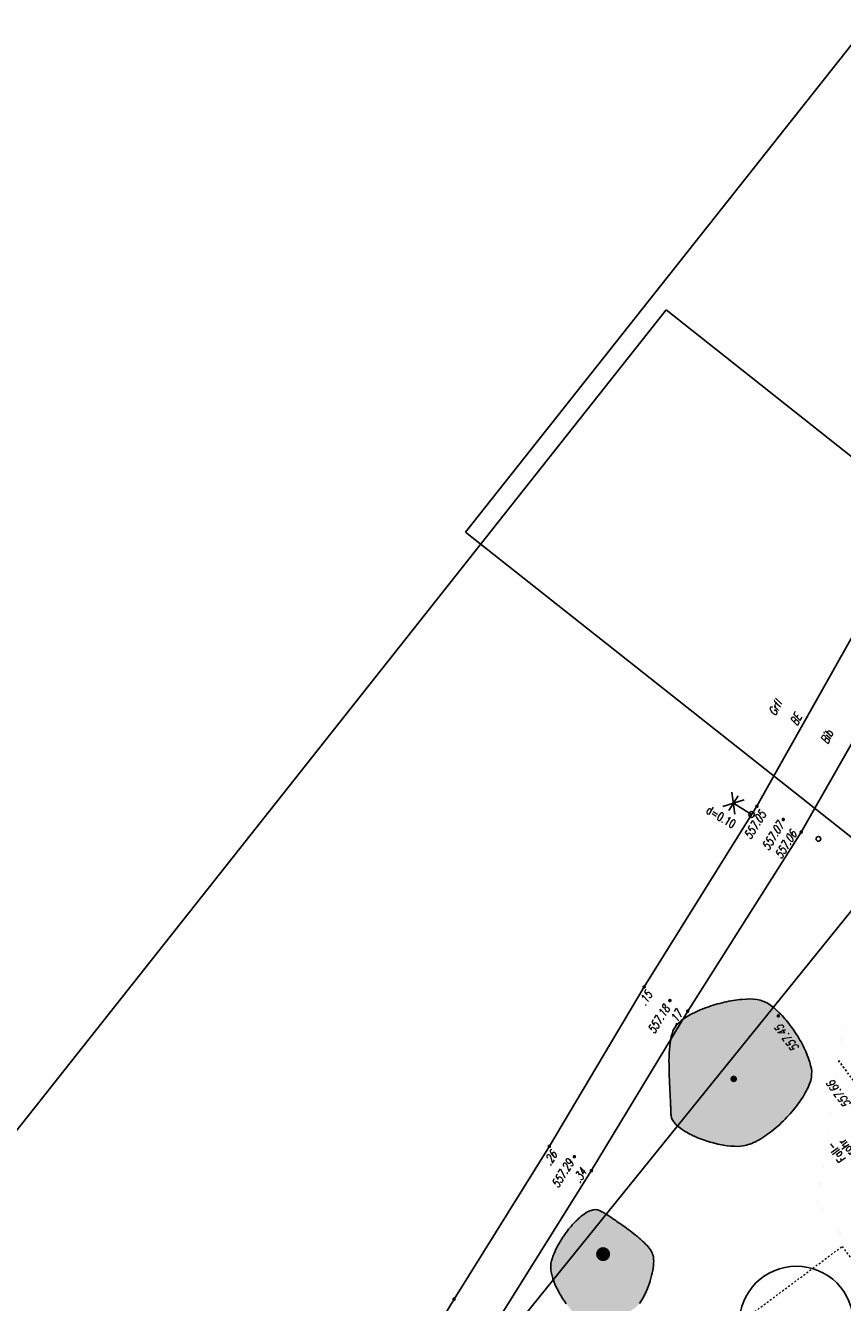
# Model space of a CAD drawing. Header units: metres. Extents: x 2 to 485, y 6 to 594.
# Tile 81 of 176: x 167 to 210, y 305 to 372. Entities that reach past the tile are written whole.
import ezdxf
from ezdxf.enums import TextEntityAlignment as Align

# ---------------------------------------------------------------- set-up
doc = ezdxf.new("R2010")
doc.units = ezdxf.units.M
doc.header["$LTSCALE"] = 0.0125
for name, pattern in [('237-14_Züricher Str._GL_3_RW_2014-11-28_bea$0$STRICHLINIE2', [9.525, 6.35, -3.175]), ('GEWOFAG_Hof 3_141022_Grundriss_bea$0$AUSGEZOGEN', [0]), ('GEWOFAG_Hof 3_141022_Grundriss_bea$0$VERDECKT2_S2', [0.15, 0.1, -0.05])]:
    doc.linetypes.add(name, pattern=pattern)
for name, color, linetype in [('237-14_Züricher Str._GL_3_RW_2014-11-28_bea$0$_GRU_Regenwasser', 150, '237-14_Züricher Str._GL_3_RW_2014-11-28_bea$0$STRICHLINIE2'), ('260241_A_bea$0$B07_FLSTGR', 9, 'Continuous'), ('260241_A_bea$0$B23_EINFASS', 5, 'Continuous'), ('260241_A_bea$0$B28_VEINFASS_TXT', 5, 'Continuous'), ('260241_A_bea$0$B30_BEWSYM', 3, 'Continuous'), ('260241_A_bea$0$B31_BEWLIN', 3, 'Continuous'), ('260241_A_bea$0$B34_ZUBEHOER_1', 6, 'Continuous'), ('260241_A_bea$0$B38_SPARTEN1_SYM', 2, 'Continuous'), ('260241_A_bea$0$B53_HAUPTHOEHEN', 4, 'Continuous'), ('260241_A_bea$0$B54_HOEHEN', 253, 'Continuous'), ('f_baum', 3, 'Continuous')]:
    doc.layers.add(name, color=color, linetype=linetype)
doc.layers.add('260241_A_bea$0$B62_PLOTBOX', color=9, linetype='Continuous', plot=False)
doc.layers.add('260241_A_bea$0$f_fill_baum', color=86, linetype='Continuous', lineweight=18)
doc.layers.add('GEWOFAG_Hof 3_141022_Grundriss_bea$0$STANDARD', color=7, linetype='GEWOFAG_Hof 3_141022_Grundriss_bea$0$AUSGEZOGEN', lineweight=13)
doc.styles.add('260241_A_bea$0$ROMANS', font='ROMANS')

# ---------------------------------------------------------------- blocks, each defined once
blk = doc.blocks.new('260241_A_bea$0$HOEHENPKT_ZENTR')
at = {"const_width": 0.75}
blk.add_lwpolyline([(-0.375, 0, 1), (0.375, 0, 1)], format="xyb", close=True, dxfattribs=at)
blk = doc.blocks.new('260241_A_bea$0$BEL_MAST')
for p, q in [((0.15, 0.25), (-0.15, 0.5)), ((-0.15, 0.25), (0.15, 0.5)), ((-0.15, 0.375), (0.15, 0.375)), ((0, 0), (0, 0.375))]:
    blk.add_line(p, q)
blk.add_circle((0, 0), 0.05)
blk = doc.blocks.new('260241_A_bea$0$Laubbaum_Stamm')
at = {"lineweight": -2}
blk.add_hatch(color=256, dxfattribs=at).paths.add_polyline_path([(0, 0.5, -1), (0, -0.5, -1)], flags=0)

msp = doc.modelspace()

# ---------------------------------------------------------------- hatches: boundary and pattern name
at = {"layer": '260241_A_bea$0$f_fill_baum'}
h = msp.add_hatch(color=256, dxfattribs=at)
h.dxf.hatch_style = 1
h.paths.add_polyline_path([(205.928, 320.397), (205.788, 320.448), (205.621, 320.48), (205.434, 320.494), (205.246, 320.507), (205.038, 320.503), (204.819, 320.484), (204.71, 320.475), (204.598, 320.462), (204.484, 320.445), (204.369, 320.428), (204.252, 320.408), (204.134, 320.384), (204.016, 320.361), (203.897, 320.334), (203.779, 320.305), (203.661, 320.276), (203.543, 320.244), (203.426, 320.21), (203.309, 320.175), (203.193, 320.138), (203.079, 320.098), (202.964, 320.058), (202.851, 320.015), (202.741, 319.971), (202.632, 319.927), (202.526, 319.881), (202.424, 319.833), (202.322, 319.785), (202.224, 319.736), (202.131, 319.685), (202.037, 319.634), (201.949, 319.581), (201.867, 319.528), (201.785, 319.475), (201.709, 319.421), (201.64, 319.366), (201.501, 319.255), (201.39, 319.141), (201.315, 319.027), (201.251, 318.928), (201.199, 318.806), (201.157, 318.666), (201.115, 318.526), (201.082, 318.368), (201.057, 318.197), (201.033, 318.026), (201.017, 317.843), (201.007, 317.652), (200.997, 317.461), (200.993, 317.263), (200.994, 317.063), (200.994, 316.862), (200.998, 316.659), (201.004, 316.46), (201.011, 316.261), (201.02, 316.065), (201.03, 315.878), (201.04, 315.69), (201.05, 315.511), (201.059, 315.346), (201.067, 315.18), (201.074, 315.028), (201.079, 314.896), (201.081, 314.83), (201.084, 314.732), (201.088, 314.635), (201.092, 314.538), (201.098, 314.442), (201.108, 314.382), (201.128, 314.26), (201.185, 314.142), (201.272, 314.028), (201.359, 313.914), (201.475, 313.804), (201.613, 313.699), (201.682, 313.647), (201.757, 313.597), (201.837, 313.548), (201.916, 313.499), (202, 313.451), (202.087, 313.405), (202.175, 313.359), (202.266, 313.315), (202.36, 313.274), (202.454, 313.233), (202.551, 313.194), (202.65, 313.157), (202.749, 313.12), (202.849, 313.085), (202.95, 313.052), (203.051, 313.019), (203.153, 312.988), (203.255, 312.96), (203.357, 312.932), (203.459, 312.907), (203.56, 312.884), (203.661, 312.862), (203.761, 312.843), (203.859, 312.827), (204.055, 312.794), (204.244, 312.773), (204.417, 312.766), (204.59, 312.759), (204.748, 312.765), (204.883, 312.787), (204.969, 312.8), (205.058, 312.822), (205.15, 312.851), (205.242, 312.88), (205.336, 312.917), (205.432, 312.961), (205.528, 313.004), (205.625, 313.054), (205.724, 313.11), (205.822, 313.165), (205.921, 313.226), (206.02, 313.292), (206.12, 313.359), (206.22, 313.431), (206.319, 313.507), (206.418, 313.583), (206.517, 313.663), (206.615, 313.747), (206.713, 313.831), (206.809, 313.918), (206.904, 314.008), (206.999, 314.099), (207.092, 314.192), (207.183, 314.287), (207.273, 314.382), (207.361, 314.479), (207.445, 314.577), (207.529, 314.674), (207.61, 314.773), (207.687, 314.872), (207.764, 314.972), (207.837, 315.072), (207.905, 315.172), (207.973, 315.272), (208.037, 315.372), (208.096, 315.471), (208.154, 315.569), (208.206, 315.666), (208.252, 315.762), (208.299, 315.858), (208.34, 315.952), (208.374, 316.044), (208.441, 316.226), (208.48, 316.397), (208.486, 316.552), (208.492, 316.69), (208.473, 316.847), (208.434, 317.018), (208.414, 317.103), (208.388, 317.191), (208.358, 317.281), (208.328, 317.372), (208.294, 317.466), (208.256, 317.561), (208.217, 317.656), (208.174, 317.753), (208.128, 317.851), (208.082, 317.95), (208.033, 318.049), (207.98, 318.149), (207.927, 318.248), (207.871, 318.348), (207.812, 318.447), (207.753, 318.545), (207.691, 318.643), (207.627, 318.739), (207.563, 318.836), (207.497, 318.931), (207.429, 319.024), (207.361, 319.118), (207.292, 319.209), (207.222, 319.297), (207.151, 319.385), (207.079, 319.47), (207.007, 319.552), (206.934, 319.633), (206.86, 319.71), (206.786, 319.783), (206.713, 319.856), (206.639, 319.925), (206.566, 319.988), (206.492, 320.051), (206.419, 320.109), (206.347, 320.161), (206.203, 320.266), (206.062, 320.346)])
h = msp.add_hatch(color=256, dxfattribs=at)
h.dxf.hatch_style = 1
h.paths.add_polyline_path([(200.135, 307.106), (200.111, 307.173), (200.073, 307.244), (200.023, 307.318), (199.972, 307.392), (199.909, 307.468), (199.838, 307.545), (199.767, 307.623), (199.687, 307.702), (199.602, 307.781), (199.517, 307.86), (199.426, 307.939), (199.333, 308.017), (199.239, 308.095), (199.142, 308.171), (199.045, 308.245), (198.949, 308.32), (198.853, 308.392), (198.76, 308.46), (198.667, 308.528), (198.577, 308.592), (198.493, 308.652), (198.408, 308.711), (198.329, 308.765), (198.261, 308.814), (198.195, 308.859), (198.114, 308.916), (198.025, 308.977), (197.937, 309.038), (197.841, 309.103), (197.745, 309.164), (197.649, 309.225), (197.553, 309.282), (197.466, 309.327), (197.378, 309.372), (197.298, 309.406), (197.234, 309.422), (197.132, 309.446), (197.018, 309.434), (196.897, 309.393), (196.775, 309.351), (196.645, 309.28), (196.513, 309.186), (196.447, 309.139), (196.381, 309.087), (196.314, 309.03), (196.247, 308.972), (196.179, 308.909), (196.112, 308.842), (196.045, 308.776), (195.979, 308.705), (195.913, 308.631), (195.848, 308.558), (195.784, 308.482), (195.721, 308.403), (195.658, 308.324), (195.597, 308.242), (195.538, 308.159), (195.478, 308.076), (195.42, 307.991), (195.365, 307.905), (195.31, 307.819), (195.258, 307.733), (195.209, 307.647), (195.16, 307.561), (195.115, 307.476), (195.073, 307.392), (195.031, 307.307), (194.992, 307.223), (194.958, 307.141), (194.924, 307.059), (194.895, 306.979), (194.87, 306.902), (194.82, 306.747), (194.79, 306.602), (194.784, 306.475), (194.779, 306.36), (194.792, 306.233), (194.821, 306.098), (194.849, 305.962), (194.892, 305.818), (194.947, 305.67), (195.003, 305.522), (195.071, 305.37), (195.148, 305.219), (195.225, 305.069), (195.312, 304.919), (195.405, 304.774), (195.498, 304.629), (195.597, 304.489), (195.699, 304.359), (195.802, 304.229), (195.908, 304.109), (196.015, 304.004), (196.122, 303.898), (196.229, 303.807), (196.333, 303.735), (196.437, 303.663), (196.539, 303.61), (196.636, 303.581), (196.714, 303.558), (196.807, 303.545), (196.91, 303.541), (197.012, 303.536), (197.125, 303.541), (197.245, 303.553), (197.365, 303.565), (197.492, 303.585), (197.622, 303.612), (197.752, 303.64), (197.885, 303.674), (198.017, 303.714), (198.149, 303.753), (198.28, 303.797), (198.406, 303.846), (198.532, 303.895), (198.654, 303.948), (198.767, 304.004), (198.88, 304.06), (198.984, 304.119), (199.076, 304.18), (199.168, 304.24), (199.248, 304.302), (199.312, 304.366), (199.378, 304.43), (199.444, 304.512), (199.508, 304.607), (199.572, 304.702), (199.634, 304.81), (199.693, 304.926), (199.752, 305.043), (199.808, 305.168), (199.86, 305.298), (199.913, 305.429), (199.961, 305.565), (200.003, 305.701), (200.045, 305.837), (200.081, 305.973), (200.109, 306.106), (200.138, 306.24), (200.16, 306.37), (200.173, 306.493), (200.186, 306.616), (200.191, 306.731), (200.185, 306.835), (200.179, 306.938), (200.163, 307.029)])

# ---------------------------------------------------------------- linework, layer by layer
at = {"color": 252}
msp.add_ellipse((208.844, 328.916), major_axis=(0.0884, 0.0884), ratio=1, start_param=5.497787, end_param=11.780972, dxfattribs=at)
at = {"layer": '237-14_Züricher Str._GL_3_RW_2014-11-28_bea$0$_GRU_Regenwasser', "ltscale": 0.05}
msp.add_line((209.891, 317.273), (211.401, 315.249), dxfattribs=at)
at = {"layer": '237-14_Züricher Str._GL_3_RW_2014-11-28_bea$0$_GRU_Regenwasser', "ltscale": 0.05, "const_width": 0.0005, "flags": 128}
msp.add_lwpolyline([(211.357, 321.595), (210.064, 318.463), (208.793, 309.726), (210.204, 307.835)], dxfattribs=at)
at = {"layer": '260241_A_bea$0$B07_FLSTGR', "color": 30, "linetype": 'Continuous'}
msp.add_line((252.442, 377), (68.772, 149.52), dxfattribs=at)
at = {"layer": '260241_A_bea$0$B23_EINFASS', "color": 252, "linetype": 'Continuous'}
for p, q in [((205.61, 330.631), (210.696, 339.698)), ((213.131, 338.401), (207.937, 329.273)), ((199.686, 321.138), (205.61, 330.631)), ((207.937, 329.273), (201.974, 319.864)), ((194.708, 312.766), (199.686, 321.138)), ((201.974, 319.864), (196.913, 311.482)), ((189.703, 304.736), (194.708, 312.766)), ((191.867, 303.396), (196.913, 311.482)), ((187.854, 301.703), (189.703, 304.736))]:
    msp.add_line(p, q, dxfattribs=at)
at = {"layer": '260241_A_bea$0$B31_BEWLIN', "linetype": 'Continuous'}
msp.add_lwpolyline([(205.928, 320.397), (205.788, 320.448), (205.621, 320.48), (205.434, 320.494), (205.246, 320.507), (205.038, 320.503), (204.819, 320.484), (204.71, 320.475), (204.598, 320.462), (204.484, 320.445), (204.369, 320.428), (204.252, 320.408), (204.134, 320.384), (204.016, 320.361), (203.897, 320.334), (203.779, 320.305), (203.661, 320.276), (203.543, 320.244), (203.426, 320.21), (203.309, 320.175), (203.193, 320.138), (203.079, 320.098), (202.964, 320.058), (202.851, 320.015), (202.741, 319.971), (202.632, 319.927), (202.526, 319.881), (202.424, 319.833), (202.322, 319.785), (202.224, 319.736), (202.131, 319.685), (202.037, 319.634), (201.949, 319.581), (201.867, 319.528), (201.785, 319.475), (201.709, 319.421), (201.64, 319.366), (201.501, 319.255), (201.39, 319.141), (201.315, 319.027), (201.251, 318.928), (201.199, 318.806), (201.157, 318.666), (201.115, 318.526), (201.082, 318.368), (201.057, 318.197), (201.033, 318.026), (201.017, 317.843), (201.007, 317.652), (200.997, 317.461), (200.993, 317.263), (200.994, 317.063), (200.994, 316.862), (200.998, 316.659), (201.004, 316.46), (201.011, 316.261), (201.02, 316.065), (201.03, 315.878), (201.04, 315.69), (201.05, 315.511), (201.059, 315.346), (201.067, 315.18), (201.074, 315.028), (201.079, 314.896), (201.081, 314.83), (201.084, 314.732), (201.088, 314.635), (201.092, 314.538), (201.098, 314.442), (201.108, 314.382), (201.128, 314.26), (201.185, 314.142), (201.272, 314.028), (201.359, 313.914), (201.475, 313.804), (201.613, 313.699), (201.682, 313.647), (201.757, 313.597), (201.837, 313.548), (201.916, 313.499), (202, 313.451), (202.087, 313.405), (202.175, 313.359), (202.266, 313.315), (202.36, 313.274), (202.454, 313.233), (202.551, 313.194), (202.65, 313.157), (202.749, 313.12), (202.849, 313.085), (202.95, 313.052), (203.051, 313.019), (203.153, 312.988), (203.255, 312.96), (203.357, 312.932), (203.459, 312.907), (203.56, 312.884), (203.661, 312.862), (203.761, 312.843), (203.859, 312.827), (204.055, 312.794), (204.244, 312.773), (204.417, 312.766), (204.59, 312.759), (204.748, 312.765), (204.883, 312.787), (204.969, 312.8), (205.058, 312.822), (205.15, 312.851), (205.242, 312.88), (205.336, 312.917), (205.432, 312.961), (205.528, 313.004), (205.625, 313.054), (205.724, 313.11), (205.822, 313.165), (205.921, 313.226), (206.02, 313.292), (206.12, 313.359), (206.22, 313.431), (206.319, 313.507), (206.418, 313.583), (206.517, 313.663), (206.615, 313.747), (206.713, 313.831), (206.809, 313.918), (206.904, 314.008), (206.999, 314.099), (207.092, 314.192), (207.183, 314.287), (207.273, 314.382), (207.361, 314.479), (207.445, 314.577), (207.529, 314.674), (207.61, 314.773), (207.687, 314.872), (207.764, 314.972), (207.837, 315.072), (207.905, 315.172), (207.973, 315.272), (208.037, 315.372), (208.096, 315.471), (208.154, 315.569), (208.206, 315.666), (208.252, 315.762), (208.299, 315.858), (208.34, 315.952), (208.374, 316.044), (208.441, 316.226), (208.48, 316.397), (208.486, 316.552), (208.492, 316.69), (208.473, 316.847), (208.434, 317.018), (208.414, 317.103), (208.388, 317.191), (208.358, 317.281), (208.328, 317.372), (208.294, 317.466), (208.256, 317.561), (208.217, 317.656), (208.174, 317.753), (208.128, 317.851), (208.082, 317.95), (208.033, 318.049), (207.98, 318.149), (207.927, 318.248), (207.871, 318.348), (207.812, 318.447), (207.753, 318.545), (207.691, 318.643), (207.627, 318.739), (207.563, 318.836), (207.497, 318.931), (207.429, 319.024), (207.361, 319.118), (207.292, 319.209), (207.222, 319.297), (207.151, 319.385), (207.079, 319.47), (207.007, 319.552), (206.934, 319.633), (206.86, 319.71), (206.786, 319.783), (206.713, 319.856), (206.639, 319.925), (206.566, 319.988), (206.492, 320.051), (206.419, 320.109), (206.347, 320.161), (206.203, 320.266), (206.062, 320.346), (205.928, 320.397)], close=True, dxfattribs=at)
msp.add_lwpolyline([(199.444, 304.512), (199.508, 304.607), (199.572, 304.702), (199.634, 304.81), (199.693, 304.926), (199.752, 305.043), (199.808, 305.168), (199.86, 305.298), (199.913, 305.429), (199.961, 305.565), (200.003, 305.701), (200.045, 305.837), (200.081, 305.973), (200.109, 306.106), (200.138, 306.24), (200.16, 306.37), (200.173, 306.493), (200.186, 306.616), (200.191, 306.731), (200.185, 306.835), (200.179, 306.938), (200.163, 307.029), (200.135, 307.106), (200.135, 307.106), (200.111, 307.173), (200.073, 307.244), (200.023, 307.318), (199.972, 307.392), (199.909, 307.468), (199.838, 307.545), (199.767, 307.623), (199.687, 307.702), (199.602, 307.781), (199.517, 307.86), (199.426, 307.939), (199.333, 308.017), (199.239, 308.095), (199.142, 308.171), (199.045, 308.245), (198.949, 308.32), (198.853, 308.392), (198.76, 308.46), (198.667, 308.528), (198.577, 308.592), (198.493, 308.652), (198.408, 308.711), (198.329, 308.765), (198.261, 308.814), (198.195, 308.859), (198.114, 308.916), (198.025, 308.977), (197.937, 309.038), (197.841, 309.103), (197.745, 309.164), (197.649, 309.225), (197.553, 309.282), (197.466, 309.327), (197.378, 309.372), (197.298, 309.406), (197.234, 309.422), (197.132, 309.446), (197.018, 309.434), (196.897, 309.393), (196.775, 309.351), (196.645, 309.28), (196.513, 309.186), (196.447, 309.139), (196.381, 309.087), (196.314, 309.03), (196.247, 308.972), (196.179, 308.909), (196.112, 308.842), (196.045, 308.776), (195.979, 308.705), (195.913, 308.631), (195.848, 308.558), (195.784, 308.482), (195.721, 308.403), (195.658, 308.324), (195.597, 308.242), (195.538, 308.159), (195.478, 308.076), (195.42, 307.991), (195.365, 307.905), (195.31, 307.819), (195.258, 307.733), (195.209, 307.647), (195.16, 307.561), (195.115, 307.476), (195.073, 307.392), (195.031, 307.307), (194.992, 307.223), (194.958, 307.141), (194.924, 307.059), (194.895, 306.979), (194.87, 306.902), (194.82, 306.747), (194.79, 306.602), (194.784, 306.475), (194.779, 306.36), (194.792, 306.233), (194.821, 306.098), (194.849, 305.962), (194.892, 305.818), (194.947, 305.67), (195.003, 305.522), (195.071, 305.37), (195.148, 305.219), (195.225, 305.069), (195.312, 304.919), (195.405, 304.774), (195.498, 304.629), (195.597, 304.489)], dxfattribs=at)
at = {"layer": '260241_A_bea$0$B62_PLOTBOX', "linetype": 'Continuous'}
for p, q in [((359.44, 558.703), (190.311, 345.04)), ((200.84, 356.709), (2.23, 105.803)), ((326.293, 257.404), (200.84, 356.709)), ((190.311, 345.04), (315.765, 245.735))]:
    msp.add_line(p, q, dxfattribs=at)
at = {"layer": 'f_baum', "ltscale": 0.5}
msp.add_circle((207.683, 303.463), 3, dxfattribs=at)
at = {"layer": 'GEWOFAG_Hof 3_141022_Grundriss_bea$0$STANDARD', "color": 7, "linetype": 'GEWOFAG_Hof 3_141022_Grundriss_bea$0$VERDECKT2_S2', "lineweight": 18}
for p, q in [((204.373, 303.242), (210.084, 307.502)), ((210.084, 307.502), (237.123, 271.257))]:
    msp.add_line(p, q, dxfattribs=at)

# ---------------------------------------------------------------- block references
at = {"layer": '260241_A_bea$0$B30_BEWSYM'}
for p, xscale, yscale, zscale in [((204.392, 316.305), 0.34999999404, 0.34999999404, 0.34999999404), ((197.533, 307.099), 0.740000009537, 0.740000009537, 0.740000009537)]:
    msp.add_blockref('260241_A_bea$0$Laubbaum_Stamm', p, dxfattribs=dict(at, xscale=xscale, yscale=yscale, zscale=zscale))
at = {"layer": '260241_A_bea$0$B38_SPARTEN1_SYM', "xscale": 3, "yscale": 3, "rotation": 58.03423907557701}
msp.add_blockref('260241_A_bea$0$BEL_MAST', (205.334, 330.198), dxfattribs=at)
at = {"layer": '260241_A_bea$0$B54_HOEHEN', "color": 252, "xscale": 0.1249999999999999, "yscale": 0.1249999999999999, "rotation": 358.199999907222}
for p in [(205.61, 330.631), (207.937, 329.273), (199.686, 321.138), (201.974, 319.864), (194.708, 312.766), (196.913, 311.482), (189.703, 304.736)]:
    msp.add_blockref('260241_A_bea$0$HOEHENPKT_ZENTR', p, dxfattribs=at)
at = {"layer": '260241_A_bea$0$B54_HOEHEN', "color": 252, "xscale": 0.125, "yscale": 0.125}
for p in [(206.996, 329.935), (201.04, 320.422), (206.735, 319.617), (196.021, 312.22)]:
    msp.add_blockref('260241_A_bea$0$HOEHENPKT_ZENTR', p, dxfattribs=at)

# ---------------------------------------------------------------- texts
at = {"layer": '260241_A_bea$0$B28_VEINFASS_TXT', "color": 252, "style": '260241_A_bea$0$ROMANS', "oblique": 15.00004, "width": 0.75}
for s, rotation, p in [('Grfl', 62.25898, (206.766, 335.695)), ('BE', 61.08925, (207.856, 335.079)), ('Bib', 63.58669, (209.481, 334.173))]:
    msp.add_text(s, height=0.45, rotation=rotation, dxfattribs=at).set_placement(p, align=Align.CENTER)
at = {"layer": '260241_A_bea$0$B34_ZUBEHOER_1', "color": 252, "style": '260241_A_bea$0$ROMANS', "width": 0.75}
for s, p in [('Fall-', (210.295, 312.131)), ('rohr', (210.749, 312.464))]:
    msp.add_text(s, height=0.45, rotation=126.31443, dxfattribs=at).set_placement(p)
at = {"layer": '260241_A_bea$0$B38_SPARTEN1_SYM', "style": '260241_A_bea$0$ROMANS', "width": 0.75}
msp.add_text('d=0.10', height=0.45, rotation=328.9243, dxfattribs=at).set_placement((202.902, 330.304))
at = {"layer": '260241_A_bea$0$B53_HAUPTHOEHEN', "color": 252, "style": '260241_A_bea$0$ROMANS', "oblique": 15.00004, "width": 0.75}
for s, p in [('557.05', (205.927, 330.319)), ('557.07', (206.87, 329.737)), ('557.06', (207.545, 329.292)), ('557.18', (200.87, 320.106)), ('557.29', (195.819, 312.007))]:
    msp.add_text(s, height=0.45, rotation=58.06522, dxfattribs=at).set_placement(p, align=Align.MIDDLE_RIGHT)
for s, p in [('557.45', (207.674, 317.811)), ('557.66', (210.396, 314.863))]:
    msp.add_text(s, height=0.45, rotation=126.64184, dxfattribs=at).set_placement(p, align=Align.MIDDLE_LEFT)
at = {"layer": '260241_A_bea$0$B54_HOEHEN', "color": 252, "style": '260241_A_bea$0$ROMANS', "oblique": 15.00004, "width": 0.75}
for s, p in [('.15', (199.944, 320.845)), ('.17', (201.541, 319.839)), ('.26', (194.959, 312.447)), ('.34', (196.507, 311.536))]:
    msp.add_text(s, height=0.45, rotation=58.06522, dxfattribs=at).set_placement(p, align=Align.MIDDLE_RIGHT)

doc.saveas('drawing.dxf')
